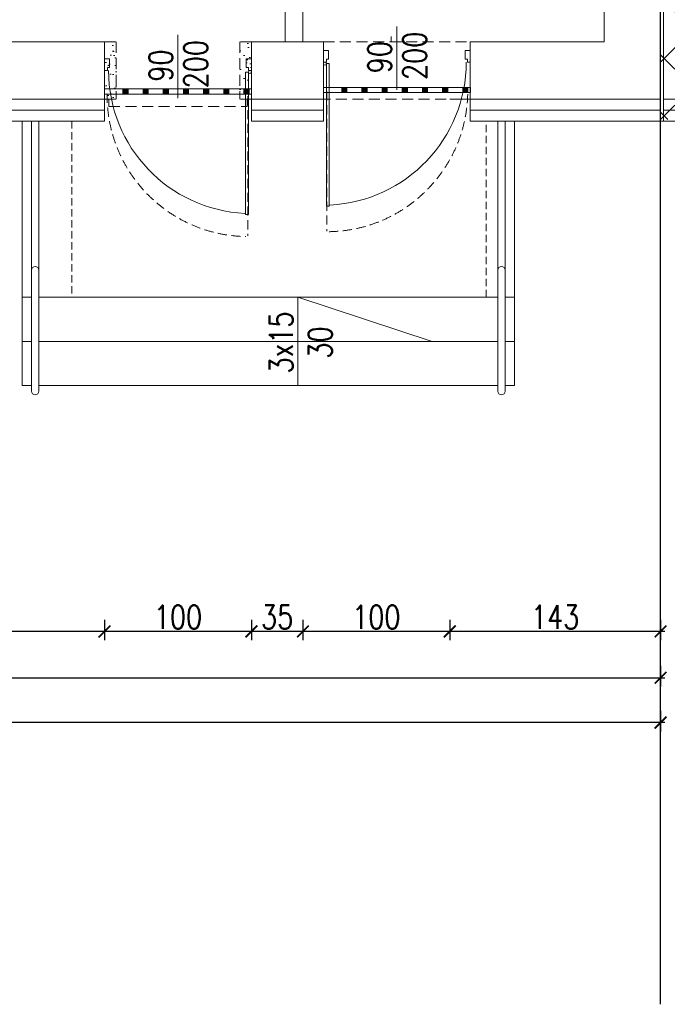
# Model space of a CAD drawing. Header units: millimetres. Extents: x 6354466 to 6508314, y -1889048 to -1342748.
# Tile 64 of 134: x 6409053 to 6413461, y -1766856 to -1760153. Entities that reach past the tile are written whole.
import ezdxf
from ezdxf.enums import TextEntityAlignment as Align

# ---------------------------------------------------------------- set-up
doc = ezdxf.new("R2010")
doc.units = ezdxf.units.MM
doc.header["$PDMODE"] = 3
doc.header["$PDSIZE"] = 10
doc.linetypes.add('HIDDEN', pattern=[0.375, 0.25, -0.125])
for name, color, linetype, lineweight in [('L-1', 10, 'Continuous', 30), ('L-2', 167, 'Continuous', 13), ('L-3', 10, 'Continuous', 18), ('L-4', 92, 'Continuous', 20), ('L-5', 152, 'Continuous', 9), ('L-6', 6, 'Continuous', 5), ('L-DIM', 252, 'Continuous', 5), ('L-DRZWI', 146, 'Continuous', 13), ('L-HATCH', 252, 'Continuous', 5), ('L-hatch ociepl', 252, 'Continuous', 5), ('L-ISTNIEJĄCE BUDYNKI', 167, 'Continuous', 5), ('L-OPIS', 142, 'Continuous', 9), ('L-Wyburzenia', 253, 'HIDDEN', 5)]:
    doc.layers.add(name, color=color, linetype=linetype, lineweight=lineweight)
doc.styles.add('160', font='simplex.shx', dxfattribs={"width": 0.8, "height": 160})
doc.styles.add('CDM', font='cdmsimpl.shx', dxfattribs={"width": 0.8, "bigfont": 'cdmbigpl.shx'})
doc.linetypes.add('BATTING', pattern='A,0.00254,-2.54,[134,ltypeshp.shx,S=2.54,R=0,X=-2.54,Y=0],-5.08,[134,ltypeshp.shx,S=2.54,R=180,X=2.54,Y=0],-2.54', length=10.16254)
doc.dimstyles.new('160', dxfattribs={"dimtxt": 160, "dimasz": 80, "dimexe": 60, "dimexo": 3, "dimgap": 18, "dimtad": 1, "dimdec": 0, "dimlfac": 0.1, "dimrnd": 1, "dimtxsty": '160', "dimblk": 'ARCHTICK', "dimcen": 2.5, "dimdle": 30, "dimadec": 0, "dimazin": 0, "dimtfac": 1, "dimtdec": 0, "dimtix": 1, "dimtmove": 2, "dimatfit": 0, "dimldrblk": 'NONE', "dimfxl": 0, "dimarcsym": 0})
pattern_1 = [(127.5, (25, 0), (-97.8826475, -3.2000626), [0, -77.216, 0, -86.36, 0, -82.55]), (97.5, (25, 0), (-143.36502, 89.9046566), [0, -41.656, 0, -69.596, 0, -26.67]), (57.5, (25, -62.48), (-0.2874369, 158.198474), [0, -25.4, 0, -91.44, 0, -119.38]), (47.5, (25, -62.48), (-44.5858647, 152.7112905), [0, -12.7, 0, -59.944, 0, -68.58])]

# ---------------------------------------------------------------- blocks, each defined once
blk = doc.blocks.new('*U124')
for p, q in [((500, 203), (500, -227.5)), ((35, 40), (0, 40)), ((35, -20), (35, 40)), ((965, -20), (965, 40)), ((965, 40), (1000, 40)), ((1000, 40), (1000, -40)), ((0, -40), (20, -40)), ((20, -40), (20, -20)), ((20, -20), (35, -20)), ((20, -50), (20, -60)), ((20, -50), (40, -50)), ((20, -1020), (20, -50)), ((40, -50), (40, -1020)), ((980, -20), (965, -20)), ((980, -40), (980, -20)), ((1000, -40), (980, -40)), ((40, -1020), (20, -1020))]:
    blk.add_line(p, q)
for points in [[(0, 40), (0, -40)], [(20, -50), (20, -1020)]]:
    blk.add_lwpolyline(points)
blk.add_circle((10, -50), 10)
blk.add_arc((-1.9, -39.2), 974.1, 272.72584, 359.95417)
at = {"style": 'CDM', "width": 0.8, "flags": 1}
blk.add_attdef('POZIOM', (891.4, 99.6), '', height=125, dxfattribs=at)
at = {"style": '160', "width": 0.8}
blk.add_attdef('SZER', text='', height=160, rotation=90, dxfattribs=at).set_placement((510.9, -6.1), align=Align.BOTTOM_CENTER)
blk.add_attdef('WYS', text='', height=160, rotation=90, dxfattribs=at).set_placement((541, 3.2), align=Align.TOP_CENTER)
blk = doc.blocks.new('*U125')
for p, q in [((-500, 203), (-500, -227.5)), ((-1000, 40), (-1000, -40)), ((-965, 40), (-1000, 40)), ((-965, -20), (-965, 40)), ((-35, -20), (-35, 40)), ((-35, 40), (0, 40)), ((-1000, -40), (-980, -40)), ((-980, -40), (-980, -20)), ((-980, -20), (-965, -20)), ((-20, -50), (-40, -50)), ((-40, -50), (-40, -1020)), ((-20, -20), (-35, -20)), ((-20, -40), (-20, -20)), ((0, -40), (-20, -40)), ((-20, -50), (-20, -60)), ((-20, -1020), (-20, -50)), ((-40, -1020), (-20, -1020))]:
    blk.add_line(p, q)
for points in [[(0, 40), (0, -40)], [(-20, -50), (-20, -1020)]]:
    blk.add_lwpolyline(points)
blk.add_circle((-10, -50), 10)
blk.add_arc((1.9, -39.2), 974.1, 180.04583, 267.27416)
at = {"style": 'CDM', "width": 0.8, "flags": 1}
blk.add_attdef('POZIOM', (-915.2, 99.6), '', height=125, dxfattribs=at)
at = {"style": '160', "width": 0.8}
blk.add_attdef('SZER', text='', height=160, rotation=90, dxfattribs=at).set_placement((-489.1, -6.1), align=Align.BOTTOM_CENTER)
blk.add_attdef('WYS', text='', height=160, rotation=90, dxfattribs=at).set_placement((-459, 3.2), align=Align.TOP_CENTER)
blk = doc.blocks.new('_ArchTick')
at = {"color": 0, "linetype": 'ByBlock', "const_width": 0.15}
blk.add_lwpolyline([(-0.5, -0.5), (0.5, 0.5)], dxfattribs=at)
blk = doc.blocks.new('*D127')
at = {"layer": 'Defpoints', "color": 0, "transparency": 16777216}
for p in [(6413415.3, -1760693.4), (6411980.3, -1760843.4), (6411980.3, -1764317.9)]:
    blk.add_point(p, dxfattribs=at)
at = {"layer": 'L-DIM', "color": 0, "lineweight": -2, "ltscale": 10, "transparency": 16777216}
for p, q in [((6411980.3, -1764237.9), (6411980.3, -1764377.9)), ((6413415.3, -1764237.9), (6413415.3, -1764377.9)), ((6413445.3, -1764317.9), (6411950.3, -1764317.9))]:
    blk.add_line(p, q, dxfattribs=at)
at = {"layer": 'L-DIM', "color": 0, "linetype": 'ByBlock', "lineweight": -2, "transparency": 16777216, "xscale": 80, "yscale": 80, "zscale": 80, "rotation": 180}
blk.add_blockref('_ArchTick', (6411980.3, -1764317.9), dxfattribs=at)
at = {"layer": 'L-DIM', "color": 0, "linetype": 'ByBlock', "lineweight": -2, "transparency": 16777216, "xscale": 80, "yscale": 80, "zscale": 80}
blk.add_blockref('_ArchTick', (6413415.3, -1764317.9), dxfattribs=at)
at = {"layer": 'L-DIM', "color": 0, "ltscale": 10, "transparency": 16777216, "insert": (6412697.8, -1764219.9), "char_height": 160, "attachment_point": 5, "style": '160'}
blk.add_mtext('143', dxfattribs=at)
blk = doc.blocks.new('_None')
blk = doc.blocks.new('*D128')
at = {"layer": 'Defpoints', "color": 0, "transparency": 16777216}
for p in [(6410980.3, -1760693.4), (6411980.3, -1760843.4), (6410980.3, -1764317.9)]:
    blk.add_point(p, dxfattribs=at)
at = {"layer": 'L-DIM', "color": 0, "lineweight": -2, "ltscale": 10, "transparency": 16777216}
for p, q in [((6410980.3, -1764237.9), (6410980.3, -1764377.9)), ((6411980.3, -1764237.9), (6411980.3, -1764377.9)), ((6412010.3, -1764317.9), (6410950.3, -1764317.9))]:
    blk.add_line(p, q, dxfattribs=at)
at = {"layer": 'L-DIM', "color": 0, "linetype": 'ByBlock', "lineweight": -2, "transparency": 16777216, "xscale": 80, "yscale": 80, "zscale": 80, "rotation": 180}
blk.add_blockref('_ArchTick', (6410980.3, -1764317.9), dxfattribs=at)
at = {"layer": 'L-DIM', "color": 0, "linetype": 'ByBlock', "lineweight": -2, "transparency": 16777216, "xscale": 80, "yscale": 80, "zscale": 80}
blk.add_blockref('_ArchTick', (6411980.3, -1764317.9), dxfattribs=at)
at = {"layer": 'L-DIM', "color": 0, "ltscale": 10, "transparency": 16777216, "insert": (6411480.3, -1764219.9), "char_height": 160, "attachment_point": 5, "style": '160'}
blk.add_mtext('100', dxfattribs=at)
blk = doc.blocks.new('*D129')
at = {"layer": 'Defpoints', "color": 0, "transparency": 16777216}
for p in [(6410630.3, -1760693.4), (6410980.3, -1760693.4), (6410630.3, -1764317.9)]:
    blk.add_point(p, dxfattribs=at)
at = {"layer": 'L-DIM', "color": 0, "lineweight": -2, "ltscale": 10, "transparency": 16777216}
for p, q in [((6410630.3, -1764237.9), (6410630.3, -1764377.9)), ((6410980.3, -1764237.9), (6410980.3, -1764377.9)), ((6411010.3, -1764317.9), (6410600.3, -1764317.9))]:
    blk.add_line(p, q, dxfattribs=at)
at = {"layer": 'L-DIM', "color": 0, "linetype": 'ByBlock', "lineweight": -2, "transparency": 16777216, "xscale": 80, "yscale": 80, "zscale": 80, "rotation": 180}
blk.add_blockref('_ArchTick', (6410630.3, -1764317.9), dxfattribs=at)
at = {"layer": 'L-DIM', "color": 0, "linetype": 'ByBlock', "lineweight": -2, "transparency": 16777216, "xscale": 80, "yscale": 80, "zscale": 80}
blk.add_blockref('_ArchTick', (6410980.3, -1764317.9), dxfattribs=at)
at = {"layer": 'L-DIM', "color": 0, "ltscale": 10, "transparency": 16777216, "insert": (6410805.3, -1764219.9), "char_height": 160, "attachment_point": 5, "style": '160'}
blk.add_mtext('35', dxfattribs=at)
blk = doc.blocks.new('*D130')
at = {"layer": 'Defpoints', "color": 0, "transparency": 16777216}
for p in [(6409630.1, -1760693.4), (6410630.3, -1760693.4), (6409630.1, -1764317.9)]:
    blk.add_point(p, dxfattribs=at)
at = {"layer": 'L-DIM', "color": 0, "lineweight": -2, "ltscale": 10, "transparency": 16777216}
for p, q in [((6409630.1, -1764237.9), (6409630.1, -1764377.9)), ((6410630.3, -1764237.9), (6410630.3, -1764377.9)), ((6410660.3, -1764317.9), (6409600.1, -1764317.9))]:
    blk.add_line(p, q, dxfattribs=at)
at = {"layer": 'L-DIM', "color": 0, "linetype": 'ByBlock', "lineweight": -2, "transparency": 16777216, "xscale": 80, "yscale": 80, "zscale": 80, "rotation": 180}
blk.add_blockref('_ArchTick', (6409630.1, -1764317.9), dxfattribs=at)
at = {"layer": 'L-DIM', "color": 0, "linetype": 'ByBlock', "lineweight": -2, "transparency": 16777216, "xscale": 80, "yscale": 80, "zscale": 80}
blk.add_blockref('_ArchTick', (6410630.3, -1764317.9), dxfattribs=at)
at = {"layer": 'L-DIM', "color": 0, "ltscale": 10, "transparency": 16777216, "insert": (6410130.2, -1764219.9), "char_height": 160, "attachment_point": 5, "style": '160'}
blk.add_mtext('100', dxfattribs=at)
blk = doc.blocks.new('*D131')
at = {"layer": 'Defpoints', "color": 0, "transparency": 16777216}
for p in [(6407910.3, -1760693.4), (6409630.1, -1760693.4), (6407910.3, -1764317.9)]:
    blk.add_point(p, dxfattribs=at)
at = {"layer": 'L-DIM', "color": 0, "lineweight": -2, "ltscale": 10, "transparency": 16777216}
for p, q in [((6407910.3, -1764237.9), (6407910.3, -1764377.9)), ((6409630.1, -1764237.9), (6409630.1, -1764377.9)), ((6409660.1, -1764317.9), (6407880.3, -1764317.9))]:
    blk.add_line(p, q, dxfattribs=at)
at = {"layer": 'L-DIM', "color": 0, "linetype": 'ByBlock', "lineweight": -2, "transparency": 16777216, "xscale": 80, "yscale": 80, "zscale": 80, "rotation": 180}
blk.add_blockref('_ArchTick', (6407910.3, -1764317.9), dxfattribs=at)
at = {"layer": 'L-DIM', "color": 0, "linetype": 'ByBlock', "lineweight": -2, "transparency": 16777216, "xscale": 80, "yscale": 80, "zscale": 80}
blk.add_blockref('_ArchTick', (6409630.1, -1764317.9), dxfattribs=at)
at = {"layer": 'L-DIM', "color": 0, "ltscale": 10, "transparency": 16777216, "insert": (6408770.2, -1764219.9), "char_height": 160, "attachment_point": 5, "style": '160'}
blk.add_mtext('172', dxfattribs=at)
blk = doc.blocks.new('*D157')
at = {"layer": 'Defpoints', "color": 0, "ltscale": 10, "transparency": 16777216}
for p in [(6383200.3, -1760693.4), (6413415.3, -1760843.4), (6383200.3, -1764938.3)]:
    blk.add_point(p, dxfattribs=at)
at = {"layer": 'L-DIM', "color": 0, "lineweight": -2, "ltscale": 10, "transparency": 16777216}
for p, q in [((6383200.3, -1764858.3), (6383200.3, -1764998.3)), ((6413415.3, -1764858.3), (6413415.3, -1764998.3)), ((6413445.3, -1764938.3), (6383170.3, -1764938.3))]:
    blk.add_line(p, q, dxfattribs=at)
at = {"layer": 'L-DIM', "color": 0, "lineweight": -2, "ltscale": 10, "transparency": 16777216, "xscale": 80, "yscale": 80, "zscale": 80, "rotation": 180}
blk.add_blockref('_ArchTick', (6383200.3, -1764938.3), dxfattribs=at)
at = {"layer": 'L-DIM', "color": 0, "lineweight": -2, "ltscale": 10, "transparency": 16777216, "xscale": 80, "yscale": 80, "zscale": 80}
blk.add_blockref('_ArchTick', (6413415.3, -1764938.3), dxfattribs=at)
at = {"layer": 'L-DIM', "color": 0, "ltscale": 10, "transparency": 16777216, "insert": (6398307.8, -1764840.3), "char_height": 160, "attachment_point": 5, "style": '160'}
blk.add_mtext('3022', dxfattribs=at)
blk = doc.blocks.new('*D462')
at = {"layer": 'Defpoints', "color": 0, "transparency": 16777216}
for p in [(6383200.3, -1760693.4), (6413415.3, -1760693.4), (6413415.3, -1764632.8)]:
    blk.add_point(p, dxfattribs=at)
at = {"layer": 'L-DIM', "color": 0, "lineweight": -2, "ltscale": 10, "transparency": 16777216}
for p, q in [((6383200.3, -1764552.8), (6383200.3, -1764692.8)), ((6413415.3, -1764552.8), (6413415.3, -1764692.8)), ((6383170.3, -1764632.8), (6413445.3, -1764632.8))]:
    blk.add_line(p, q, dxfattribs=at)
at = {"layer": 'L-DIM', "color": 0, "linetype": 'ByBlock', "lineweight": -2, "transparency": 16777216, "xscale": 80, "yscale": 80, "zscale": 80, "rotation": 180}
blk.add_blockref('_ArchTick', (6383200.3, -1764632.8), dxfattribs=at)
at = {"layer": 'L-DIM', "color": 0, "linetype": 'ByBlock', "lineweight": -2, "transparency": 16777216, "xscale": 80, "yscale": 80, "zscale": 80}
blk.add_blockref('_ArchTick', (6413415.3, -1764632.8), dxfattribs=at)
at = {"layer": 'L-DIM', "color": 0, "ltscale": 10, "transparency": 16777216, "insert": (6398307.8, -1764534.8), "char_height": 160, "attachment_point": 5, "style": '160'}
blk.add_mtext('3022', dxfattribs=at)

msp = doc.modelspace()

# ---------------------------------------------------------------- hatches: boundary and pattern name
at = {"layer": 'L-DRZWI'}
for points in [[(6409790.2, -1760659.3), (6409754.8, -1760659.3), (6409754.8, -1760624.3), (6409790.2, -1760624.3)], [(6409927.5, -1760659.3), (6409892.1, -1760659.3), (6409892.1, -1760624.3), (6409927.5, -1760624.3)], [(6410064.8, -1760659.3), (6410029.4, -1760659.3), (6410029.4, -1760624.3), (6410064.8, -1760624.3)], [(6410202.1, -1760659.3), (6410166.7, -1760659.3), (6410166.7, -1760624.3), (6410202.1, -1760624.3)], [(6410339.4, -1760659.3), (6410304, -1760659.3), (6410304, -1760624.3), (6410339.4, -1760624.3)], [(6410476.7, -1760659.3), (6410441.3, -1760659.3), (6410441.3, -1760624.3), (6410476.7, -1760624.3)], [(6410614, -1760659.3), (6410578.6, -1760659.3), (6410578.6, -1760624.3), (6410614, -1760624.3)], [(6411280.5, -1760649.5), (6411245.1, -1760649.5), (6411245.1, -1760614.6), (6411280.5, -1760614.6)], [(6411417.8, -1760649.5), (6411382.4, -1760649.5), (6411382.4, -1760614.6), (6411417.8, -1760614.6)], [(6411555.1, -1760649.5), (6411519.7, -1760649.5), (6411519.7, -1760614.6), (6411555.1, -1760614.6)], [(6411692.4, -1760649.5), (6411657, -1760649.5), (6411657, -1760614.6), (6411692.4, -1760614.6)], [(6411829.7, -1760649.5), (6411794.3, -1760649.5), (6411794.3, -1760614.6), (6411829.7, -1760614.6)], [(6411967, -1760649.5), (6411931.6, -1760649.5), (6411931.6, -1760614.6), (6411967, -1760614.6)], [(6412104.3, -1760649.5), (6412068.9, -1760649.5), (6412068.9, -1760614.6), (6412104.3, -1760614.6)]]:
    msp.add_hatch(color=256, dxfattribs=at).paths.add_polyline_path(points)
at = {"layer": 'L-HATCH', "ltscale": 10, "transparency": 33554687}
h = msp.add_hatch(dxfattribs=at)
h.set_pattern_fill('ANSI37', color=252, scale=87)
h.set_pattern_definition([(45, (-48741.55, 100010.94), (-195.320571, 195.320571), []), (135, (-48741.55, 100010.94), (-195.320571, -195.320571), [])])
h.paths.add_polyline_path([(6428505.3, -1746723.4), (6413415.3, -1746723.4), (6413415.3, -1760832.4), (6428505.3, -1760832.4)])
at = {"layer": 'L-Wyburzenia', "ltscale": 20}
h = msp.add_hatch(dxfattribs=at)
h.set_pattern_fill('AR-SAND', color=253, scale=2, angle=90, style=0)
h.set_pattern_definition(pattern_1)
h.paths.add_polyline_path([(6409710.3, -1760693.4), (6409630.3, -1760693.4), (6409630.3, -1760303.4), (6409710.3, -1760303.4), (6409710.3, -1760693.4)])
h = msp.add_hatch(dxfattribs=at)
h.set_pattern_fill('AR-SAND', color=253, scale=2, angle=90, style=0)
h.set_pattern_definition(pattern_1)
h.paths.add_polyline_path([(6410630.3, -1760693.4), (6410552.8, -1760693.4), (6410552.8, -1760303.4), (6410630.3, -1760303.4), (6410630.3, -1760693.4)])

# ---------------------------------------------------------------- linework, layer by layer
at = {"layer": 'L-1', "ltscale": 10}
msp.add_line((6413415.3, -1766856.3), (6413415.3, -1743744.9), dxfattribs=at)
at = {"layer": 'L-2', "ltscale": 8}
msp.add_line((6413435.3, -1755623.4), (6413435.3, -1760693.4), dxfattribs=at)
at = {"layer": 'L-2', "lineweight": 13, "ltscale": 8}
msp.add_lwpolyline([(6413435.3, -1760693.4), (6413859.1, -1760693.4)], dxfattribs=at)
at = {"layer": 'L-3', "ltscale": 10}
for p, q in [((6409630.1, -1760693.4), (6407910.3, -1760693.4)), ((6409630.1, -1760693.4), (6409630.1, -1760843.4)), ((6411120.3, -1760693.4), (6410630.3, -1760693.4)), ((6410630.3, -1760693.4), (6410630.3, -1760843.4)), ((6411120.3, -1760693.4), (6411120.3, -1760843.4)), ((6413415.3, -1760693.4), (6411980.3, -1760693.4)), ((6413415.3, -1760693.4), (6413415.3, -1760843.4)), ((6409630.1, -1760843.4), (6407910.3, -1760843.4)), ((6411120.3, -1760843.4), (6410630.3, -1760843.4))]:
    msp.add_line(p, q, dxfattribs=at)
at = {"layer": 'L-3', "linetype": 'BATTING', "ltscale": 7}
for p, q in [((6409630.1, -1760768.4), (6407910.3, -1760768.4)), ((6413415.3, -1760768.4), (6412120.3, -1760768.4))]:
    msp.add_line(p, q, dxfattribs=at)
at = {"layer": 'L-3', "ltscale": 10}
msp.add_lwpolyline([(6413575.3, -1760843.4), (6412120.3, -1760843.4), (6412120.3, -1760693.4)], dxfattribs=at)
at = {"layer": 'L-4', "ltscale": 10}
for p, q in [((6410860.3, -1760303.4), (6410860.3, -1756863.4)), ((6410980.3, -1760303.4), (6410980.3, -1758538.4)), ((6410980.3, -1760303.4), (6410860.3, -1760303.4)), ((6410980.3, -1760303.4), (6410860.3, -1760303.4))]:
    msp.add_line(p, q, dxfattribs=at)
at = {"layer": 'L-5', "ltscale": 5}
msp.add_line((6413435.3, -1760693.4), (6413435.3, -1760843.4), dxfattribs=at)
at = {"layer": 'L-5', "ltscale": 3}
for p, q in [((6409070.3, -1762043.4), (6409070.3, -1760843.4)), ((6412420.3, -1762043.4), (6412420.3, -1760843.4)), ((6409070.3, -1762043.4), (6409133, -1762043.4)), ((6409070.3, -1762043.4), (6409070.3, -1762343.4)), ((6409183, -1762043.4), (6412307.7, -1762043.4)), ((6410945.3, -1762643.4), (6410945.3, -1762043.4)), ((6410945.3, -1762043.4), (6411860.3, -1762343.4)), ((6412357.7, -1762043.4), (6412420.3, -1762043.4)), ((6412420.3, -1762043.4), (6412420.3, -1762343.4)), ((6409070.3, -1762343.4), (6409133, -1762343.4)), ((6409070.3, -1762343.4), (6409070.3, -1762643.4)), ((6409183, -1762343.4), (6412307.7, -1762343.4)), ((6412357.7, -1762343.4), (6412420.3, -1762343.4)), ((6412420.3, -1762343.4), (6412420.3, -1762643.4)), ((6409070.3, -1762643.4), (6409133, -1762643.4)), ((6409183, -1762643.4), (6412307.7, -1762643.4)), ((6412357.7, -1762643.4), (6412420.3, -1762643.4))]:
    msp.add_line(p, q, dxfattribs=at)
at = {"layer": 'L-5', "linetype": 'HIDDEN', "ltscale": 200}
msp.add_lwpolyline([(6409407.4, -1760843.4), (6409407.4, -1762043.4), (6412228.3, -1762043.4), (6412228.3, -1760843.4)], dxfattribs=at)
at = {"layer": 'L-5', "lineweight": 13, "ltscale": 5}
msp.add_lwpolyline([(6413435.3, -1760843.4), (6413859.1, -1760843.4)], dxfattribs=at)
at = {"layer": 'L-6'}
for p, q in [((6409133, -1762682.6), (6409133, -1760843.4)), ((6409183, -1762682.6), (6409183, -1760843.4)), ((6412307.7, -1762682.6), (6412307.7, -1760843.4)), ((6412357.7, -1762682.6), (6412357.7, -1760843.4))]:
    msp.add_line(p, q, dxfattribs=at)
for centre, start, end in [((6409158, -1761859.1), 0, 180), ((6412332.7, -1761859.1), 0, 180), ((6409158, -1762682.6), 180, 0), ((6412332.7, -1762682.6), 180, 0)]:
    msp.add_arc(centre, 25, start, end, dxfattribs=at)
at = {"layer": 'L-DIM', "ltscale": 10}
for p, q in [((6409070.3, -1762043.4), (6409070.3, -1760843.4)), ((6412420.3, -1762043.4), (6412420.3, -1760843.4))]:
    msp.add_line(p, q, dxfattribs=at)
at = {"layer": 'L-DRZWI'}
for points in [[(6410630.3, -1760659.3), (6409630.3, -1760659.3), (6409630.3, -1760624.3), (6410630.3, -1760624.3)], [(6409790.2, -1760659.3), (6409754.8, -1760659.3), (6409754.8, -1760624.3), (6409790.2, -1760624.3)], [(6409927.5, -1760659.3), (6409892.1, -1760659.3), (6409892.1, -1760624.3), (6409927.5, -1760624.3)], [(6410064.8, -1760659.3), (6410029.4, -1760659.3), (6410029.4, -1760624.3), (6410064.8, -1760624.3)], [(6410202.1, -1760659.3), (6410166.7, -1760659.3), (6410166.7, -1760624.3), (6410202.1, -1760624.3)], [(6410339.4, -1760659.3), (6410304, -1760659.3), (6410304, -1760624.3), (6410339.4, -1760624.3)], [(6410476.7, -1760659.3), (6410441.3, -1760659.3), (6410441.3, -1760624.3), (6410476.7, -1760624.3)], [(6410614, -1760659.3), (6410578.6, -1760659.3), (6410578.6, -1760624.3), (6410614, -1760624.3)], [(6412120.6, -1760649.5), (6411120.6, -1760649.5), (6411120.6, -1760614.6), (6412120.6, -1760614.6)], [(6411280.5, -1760649.5), (6411245.1, -1760649.5), (6411245.1, -1760614.6), (6411280.5, -1760614.6)], [(6411417.8, -1760649.5), (6411382.4, -1760649.5), (6411382.4, -1760614.6), (6411417.8, -1760614.6)], [(6411555.1, -1760649.5), (6411519.7, -1760649.5), (6411519.7, -1760614.6), (6411555.1, -1760614.6)], [(6411692.4, -1760649.5), (6411657, -1760649.5), (6411657, -1760614.6), (6411692.4, -1760614.6)], [(6411829.7, -1760649.5), (6411794.3, -1760649.5), (6411794.3, -1760614.6), (6411829.7, -1760614.6)], [(6411967, -1760649.5), (6411931.6, -1760649.5), (6411931.6, -1760614.6), (6411967, -1760614.6)], [(6412104.3, -1760649.5), (6412068.9, -1760649.5), (6412068.9, -1760614.6), (6412104.3, -1760614.6)]]:
    msp.add_lwpolyline(points, close=True, dxfattribs=at)
at = {"layer": 'L-DRZWI', "linetype": 'HIDDEN', "lineweight": 5, "ltscale": 250}
for centre, start, end in [((6411142.4, -1760636.4), 270.99414, 0.7149), ((6410608.3, -1760669.3), 179.2851, 269.00586)]:
    msp.add_arc(centre, 960.4, start, end, dxfattribs=at)
at = {"layer": 'L-HATCH', "linetype": 'HIDDEN', "lineweight": 5, "ltscale": 250}
for p, q in [((6411143.9, -1760641.7), (6411143.9, -1761592.7)), ((6410606.8, -1760674.7), (6410606.8, -1761625.6))]:
    msp.add_line(p, q, dxfattribs=at)
at = {"layer": 'L-hatch ociepl', "linetype": 'BATTING', "ltscale": 7}
msp.add_line((6411120.3, -1760768.4), (6410630.3, -1760768.4), dxfattribs=at)
at = {"layer": 'L-hatch ociepl', "linetype": 'BATTING', "lineweight": 13, "ltscale": 7}
msp.add_lwpolyline([(6413435.3, -1760768.4), (6413859.1, -1760768.4)], dxfattribs=at)
at = {"layer": 'L-ISTNIEJĄCE BUDYNKI'}
for p, q in [((6413415.3, -1760693.4), (6413415.3, -1755543.4)), ((6413030.3, -1760303.4), (6413030.3, -1758118.4)), ((6408680.3, -1760303.4), (6409630.1, -1760303.4)), ((6409630.1, -1760303.4), (6409630.1, -1760693.4)), ((6409630.3, -1760303.4), (6409630.3, -1760693.4)), ((6410630.3, -1760303.4), (6410630.3, -1760693.4)), ((6410630.3, -1760303.4), (6411120.3, -1760303.4)), ((6411120.3, -1760303.4), (6411120.3, -1760693.4)), ((6412120.3, -1760303.4), (6413030.3, -1760303.4)), ((6412120.3, -1760303.4), (6412120.3, -1760693.4))]:
    msp.add_line(p, q, dxfattribs=at)
at = {"layer": 'L-Wyburzenia', "ltscale": 300}
for p, q in [((6409630.1, -1760303.4), (6409710.3, -1760303.4)), ((6409710.3, -1760303.4), (6409710.3, -1760693.4)), ((6410550.3, -1760303.4), (6410550.3, -1760693.4)), ((6410630.3, -1760303.4), (6410550.3, -1760303.4)), ((6411120.3, -1760303.4), (6412120.3, -1760303.4)), ((6411580.3, -1760268.4), (6411580.3, -1760303.4)), ((6409630.1, -1760693.4), (6409710.3, -1760693.4)), ((6409660.3, -1760693.4), (6409660.3, -1760743.4)), ((6410630.3, -1760693.4), (6410550.3, -1760693.4)), ((6410600.3, -1760743.4), (6410600.3, -1760693.4)), ((6410980.3, -1760693.4), (6411980.3, -1760693.4)), ((6409660.3, -1760743.4), (6410600.3, -1760743.4))]:
    msp.add_line(p, q, dxfattribs=at)
msp.add_lwpolyline([(6411580.3, -1760303.4), (6411660.3, -1760303.4)], dxfattribs=at)

# ---------------------------------------------------------------- block references
at = {"layer": 'L-DRZWI', "ltscale": 8}
for name, p in [('*U124', (6411120.3, -1760402.7)), ('*U125', (6410630.1, -1760459.7))]:
    msp.add_blockref(name, p, dxfattribs=at).add_auto_attribs({'WYS': '200', 'SZER': '90'})

# ---------------------------------------------------------------- texts
at = {"layer": 'L-OPIS', "insert": (6411178.8, -1761438.8), "char_height": 160, "width": 1824.394, "attachment_point": 9, "rotation": 90, "style": '160'}
msp.add_mtext('\\pxqc;3x15\\P30', dxfattribs=at)

# ---------------------------------------------------------------- dimensions: what is measured, and where the dimension line sits
at = {"layer": 'L-DIM', "ltscale": 10}
for base, p1, p2, picture, middle in [((6383200.3487778, -1764938.3074723), (6413415.3487778, -1760843.3827957), (6383200.3487778, -1760693.3827957), '*D157', (6398307.8487778, -1764840.3074723)), ((6413415.3487778, -1764632.7571858), (6383200.3487778, -1760693.3827957), (6413415.3487778, -1760693.3827957), '*D462', (6398307.8487778, -1764534.7571858)), ((6407910.3, -1764317.9), (6409630.1, -1760693.4), (6407910.3, -1760693.4), '*D131', (6408770.2, -1764219.9)), ((6409630.1, -1764317.9), (6410630.3, -1760693.4), (6409630.1, -1760693.4), '*D130', (6410130.2, -1764219.9)), ((6410630.3, -1764317.9), (6410980.3, -1760693.4), (6410630.3, -1760693.4), '*D129', (6410805.3, -1764219.9)), ((6410980.3, -1764317.9), (6411980.3, -1760843.4), (6410980.3, -1760693.4), '*D128', (6411480.3, -1764219.9)), ((6411980.3487778, -1764317.8561047), (6413415.3487778, -1760693.3827957), (6411980.3487778, -1760843.3827957), '*D127', (6412697.8487778, -1764219.8561047))]:
    dim = msp.add_linear_dim(base=base, p1=p1, p2=p2, dimstyle='160', override={"dimlfac": 0.1}, dxfattribs=at)
    dim.commit()
    dim.dimension.update_dxf_attribs({"geometry": picture, "text_midpoint": middle})

doc.saveas('drawing.dxf')
